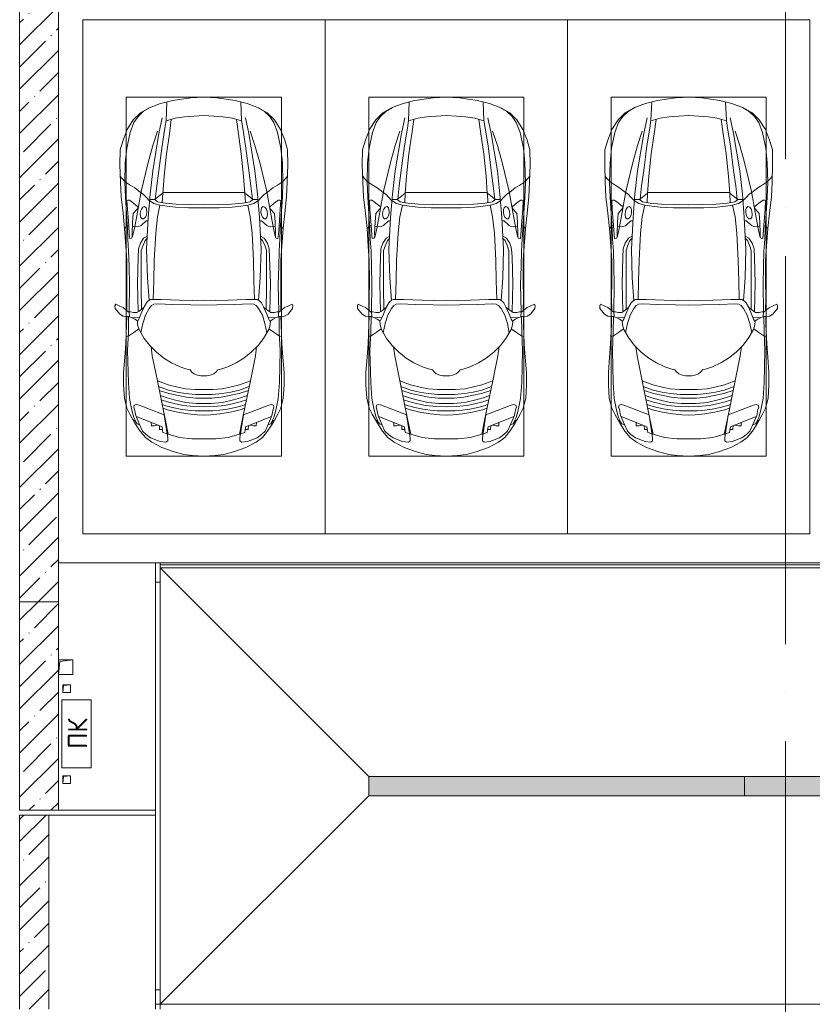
# Model space of a CAD drawing. Header units: millimetres. Extents: x -32229 to 169101, y -13689 to 125138.
# Tile 49 of 256: x -21365 to -13190, y 94200 to 104350. Entities that reach past the tile are written whole.
import ezdxf

# ---------------------------------------------------------------- set-up
doc = ezdxf.new("R2010")
doc.units = ezdxf.units.MM
doc.linetypes.add('ADSK_Линия сетки', pattern=[5000, 4000, -500, 0, -500])
for name, color, linetype, lineweight in [('A-____-NOTE-TEXT', 5, 'Continuous', 18), ('A-DETL-GENF-OTLN', 7, 'Continuous', 18), ('A-FLOR-____-OTLN', 7, 'Continuous', 18), ('A-GENM-____-OTLN', 7, 'Continuous', 18), ('A-WALL-____-MCUT', 7, 'Continuous', 40), ('A-WALL-____-PATT', 7, 'Continuous', 40), ('C-PRKG-____-OTLN', 7, 'Continuous', 18), ('M-EQPM-____-OTLN', 7, 'Continuous', 18), ('S-GRID-____-OTLN', 7, 'Continuous', 9)]:
    doc.layers.add(name, color=color, linetype=linetype, lineweight=lineweight)
doc.styles.add('GOST Common', font='GOST_Common.ttf', dxfattribs={"height": 200})
pattern_1 = [(45, (0, 0), (-228.0985, 228.0985), []), (45, (228.1, 0), (-228.0985, 228.0985), [403.225, -80.645, 6.706, -73.939])]

# ---------------------------------------------------------------- blocks, each defined once
blk = doc.blocks.new('АР_Машиноместо - 4900x2400_М__5300х2500_-V11--01 ЭМ')
at = {"layer": 'A-DETL-GENF-OTLN', "color": 253, "lineweight": 13, "true_color": 0xaaaaaa}
for p, q in [((1133, -806), (1044, -819)), ((1250, -800), (1133, -806)), ((1250, -800), (1367, -806)), ((1367, -806), (1456, -819)), ((816, -891), (712, -946)), ((943, -845), (816, -891)), ((1044, -819), (943, -845)), ((1456, -819), (1557, -845)), ((1557, -845), (1684, -891)), ((1684, -891), (1788, -946)), ((647, -993), (593, -1057)), ((712, -946), (647, -993)), ((701, -989), (655, -1024)), ((800, -953), (701, -989)), ((859, -944), (800, -953)), ((841, -1226), (878, -991)), ((878, -959), (859, -944)), ((1000, -994), (871, -1031)), ((878, -991), (878, -959)), ((1127, -980), (1000, -994)), ((1250, -978), (1127, -980)), ((1250, -978), (1373, -980)), ((1373, -980), (1500, -994)), ((1500, -994), (1629, -1031)), ((1622, -959), (1641, -944)), ((1622, -991), (1622, -959)), ((1659, -1226), (1622, -991)), ((1641, -944), (1700, -953)), ((1700, -953), (1799, -989)), ((1788, -946), (1853, -993)), ((1799, -989), (1845, -1024)), ((1853, -993), (1907, -1057)), ((593, -1057), (539, -1140)), ((618, -1057), (587, -1126)), ((655, -1024), (618, -1057)), ((883, -1027), (854, -1167)), ((1617, -1027), (1646, -1167)), ((1845, -1024), (1882, -1057)), ((1882, -1057), (1913, -1126)), ((1907, -1057), (1961, -1140)), ((539, -1140), (487, -1232)), ((540, -1160), (516, -1180)), ((561, -1133), (540, -1160)), ((587, -1126), (548, -1220)), ((589, -1122), (561, -1133)), ((854, -1167), (827, -1301)), ((1646, -1167), (1673, -1301)), ((1911, -1122), (1939, -1133)), ((1913, -1126), (1952, -1220)), ((1939, -1133), (1960, -1160)), ((1960, -1160), (1984, -1180)), ((1961, -1140), (2013, -1232)), ((456, -1296), (431, -1397)), ((487, -1232), (456, -1296)), ((535, -1281), (527, -1305)), ((527, -1305), (532, -1326)), ((548, -1220), (535, -1281)), ((581, -1327), (841, -1226)), ((827, -1301), (770, -1576)), ((876, -1279), (828, -1294)), ((925, -1302), (859, -1321)), ((979, -1255), (876, -1279)), ((1007, -1284), (925, -1302)), ((1084, -1236), (979, -1255)), ((1084, -1275), (1007, -1284)), ((1148, -1312), (1035, -1323)), ((1183, -1227), (1084, -1236)), ((1159, -1268), (1084, -1275)), ((1250, -1309), (1148, -1312)), ((1250, -1267), (1159, -1268)), ((1250, -1224), (1183, -1227)), ((1250, -1224), (1317, -1227)), ((1250, -1267), (1341, -1268)), ((1250, -1309), (1352, -1312)), ((1317, -1227), (1416, -1236)), ((1341, -1268), (1416, -1275)), ((1352, -1312), (1465, -1323)), ((1416, -1236), (1521, -1255)), ((1416, -1275), (1493, -1284)), ((1493, -1284), (1575, -1302)), ((1521, -1255), (1624, -1279)), ((1575, -1302), (1641, -1321)), ((1624, -1279), (1672, -1294)), ((1919, -1327), (1659, -1226)), ((1673, -1301), (1730, -1576)), ((1952, -1220), (1965, -1281)), ((1965, -1281), (1973, -1305)), ((1973, -1305), (1968, -1326)), ((2013, -1232), (2044, -1296)), ((2044, -1296), (2069, -1397)), ((431, -1397), (422, -1534)), ((532, -1326), (554, -1333)), ((554, -1333), (581, -1327)), ((871, -1401), (800, -1425)), ((874, -1361), (810, -1383)), ((859, -1321), (820, -1334)), ((945, -1381), (871, -1401)), ((958, -1341), (874, -1361)), ((1059, -1355), (945, -1381)), ((1035, -1323), (958, -1341)), ((1070, -1410), (986, -1426)), ((1174, -1344), (1059, -1355)), ((1168, -1400), (1070, -1410)), ((1250, -1400), (1168, -1400)), ((1250, -1345), (1174, -1344)), ((1250, -1345), (1326, -1344)), ((1250, -1400), (1332, -1400)), ((1326, -1344), (1441, -1355)), ((1332, -1400), (1430, -1410)), ((1430, -1410), (1514, -1426)), ((1441, -1355), (1555, -1381)), ((1465, -1323), (1542, -1341)), ((1542, -1341), (1626, -1361)), ((1555, -1381), (1629, -1401)), ((1626, -1361), (1690, -1383)), ((1629, -1401), (1700, -1425)), ((1641, -1321), (1680, -1334)), ((1946, -1333), (1919, -1327)), ((1968, -1326), (1946, -1333)), ((2069, -1397), (2078, -1534)), ((884, -1481), (782, -1518)), ((887, -1447), (790, -1477)), ((995, -1509), (882, -1536)), ((973, -1460), (884, -1481)), ((986, -1426), (887, -1447)), ((1062, -1446), (973, -1460)), ((1060, -1496), (995, -1509)), ((1159, -1489), (1060, -1496)), ((1164, -1435), (1062, -1446)), ((1250, -1488), (1159, -1489)), ((1250, -1435), (1164, -1435)), ((1250, -1435), (1336, -1435)), ((1250, -1488), (1341, -1489)), ((1336, -1435), (1438, -1446)), ((1341, -1489), (1440, -1496)), ((1438, -1446), (1527, -1460)), ((1440, -1496), (1505, -1509)), ((1505, -1509), (1618, -1536)), ((1514, -1426), (1613, -1447)), ((1527, -1460), (1616, -1481)), ((1613, -1447), (1710, -1477)), ((1616, -1481), (1718, -1518)), ((422, -1534), (422, -1663)), ((770, -1576), (718, -1834)), ((882, -1536), (770, -1576)), ((1618, -1536), (1730, -1576)), ((1730, -1576), (1782, -1834)), ((2078, -1534), (2078, -1663)), ((422, -1663), (435, -1821)), ((1004, -1721), (917, -1761)), ((1065, -1700), (1004, -1721)), ((1107, -1690), (1065, -1700)), ((1124, -1671), (1107, -1690)), ((1147, -1651), (1124, -1671)), ((1185, -1636), (1147, -1651)), ((1218, -1629), (1185, -1636)), ((1218, -1629), (1250, -1627)), ((1282, -1629), (1250, -1627)), ((1282, -1629), (1315, -1636)), ((1315, -1636), (1353, -1651)), ((1353, -1651), (1376, -1671)), ((1376, -1671), (1393, -1690)), ((1393, -1690), (1435, -1700)), ((1435, -1700), (1496, -1721)), ((1496, -1721), (1583, -1761)), ((2078, -1663), (2065, -1821)), ((435, -1821), (445, -1957)), ((838, -1812), (761, -1872)), ((917, -1761), (838, -1812)), ((1583, -1761), (1662, -1812)), ((1662, -1812), (1739, -1872)), ((2065, -1821), (2055, -1957)), ((761, -1872), (691, -1942)), ((718, -1834), (706, -1927)), ((1739, -1872), (1809, -1942)), ((1782, -1834), (1794, -1927)), ((445, -1957), (453, -2159)), ((635, -2015), (581, -2106)), ((691, -1942), (635, -2015)), ((1809, -1942), (1865, -2015)), ((1865, -2015), (1919, -2106)), ((2055, -1957), (2047, -2159)), ((475, -2041), (448, -2034)), ((526, -2075), (475, -2041)), ((579, -2113), (526, -2075)), ((581, -2106), (567, -2154)), ((620, -2169), (600, -2073)), ((1880, -2169), (1900, -2073)), ((1919, -2106), (1933, -2154)), ((1921, -2113), (1974, -2075)), ((1974, -2075), (2025, -2041)), ((2025, -2041), (2052, -2034)), ((453, -2159), (455, -2239)), ((505, -2230), (468, -2239)), ((537, -2212), (505, -2230)), ((587, -2231), (510, -2227)), ((564, -2195), (537, -2212)), ((567, -2154), (564, -2195)), ((580, -2214), (565, -2186)), ((601, -2263), (580, -2214)), ((647, -2254), (620, -2169)), ((1853, -2254), (1880, -2169)), ((1899, -2263), (1920, -2214)), ((1913, -2231), (1990, -2227)), ((1920, -2214), (1935, -2186)), ((1933, -2154), (1936, -2195)), ((1936, -2195), (1963, -2212)), ((1963, -2212), (1995, -2230)), ((1995, -2230), (2032, -2239)), ((2047, -2159), (2045, -2239)), ((333, -2351), (335, -2322)), ((335, -2322), (382, -2266)), ((382, -2266), (417, -2243)), ((417, -2334), (384, -2348)), ((417, -2243), (445, -2239)), ((450, -2306), (417, -2334)), ((445, -2239), (482, -2239)), ((470, -2290), (450, -2306)), ((455, -2424), (456, -2301)), ((494, -2289), (470, -2290)), ((482, -2236), (479, -2289)), ((523, -2281), (494, -2289)), ((559, -2283), (523, -2281)), ((581, -2296), (559, -2283)), ((631, -2333), (581, -2296)), ((634, -2341), (601, -2263)), ((604, -2534), (606, -2315)), ((685, -2322), (647, -2254)), ((710, -2355), (685, -2322)), ((1790, -2355), (1815, -2322)), ((1815, -2322), (1853, -2254)), ((1866, -2341), (1899, -2263)), ((1869, -2333), (1919, -2296)), ((1896, -2534), (1894, -2315)), ((1919, -2296), (1941, -2283)), ((1941, -2283), (1977, -2281)), ((1977, -2281), (2006, -2289)), ((2006, -2289), (2030, -2290)), ((2018, -2236), (2021, -2289)), ((2055, -2239), (2018, -2239)), ((2030, -2290), (2050, -2306)), ((2045, -2424), (2044, -2301)), ((2050, -2306), (2083, -2334)), ((2083, -2243), (2055, -2239)), ((2118, -2266), (2083, -2243)), ((2083, -2334), (2116, -2348)), ((2165, -2322), (2118, -2266)), ((2167, -2351), (2165, -2322)), ((341, -2366), (333, -2351)), ((384, -2348), (341, -2366)), ((457, -2614), (455, -2424)), ((657, -2380), (634, -2341)), ((673, -2400), (657, -2380)), ((685, -2406), (668, -2638)), ((701, -2415), (673, -2400)), ((814, -2417), (701, -2415)), ((734, -2369), (710, -2355)), ((773, -2372), (734, -2369)), ((929, -2364), (773, -2372)), ((999, -2409), (814, -2417)), ((1115, -2359), (929, -2364)), ((1133, -2405), (999, -2409)), ((1250, -2358), (1115, -2359)), ((1250, -2407), (1133, -2405)), ((1250, -2358), (1385, -2359)), ((1250, -2407), (1367, -2405)), ((1367, -2405), (1501, -2409)), ((1385, -2359), (1571, -2364)), ((1501, -2409), (1686, -2417)), ((1571, -2364), (1727, -2372)), ((1686, -2417), (1799, -2415)), ((1727, -2372), (1766, -2369)), ((1766, -2369), (1790, -2355)), ((1799, -2415), (1827, -2400)), ((1815, -2406), (1832, -2638)), ((1827, -2400), (1843, -2380)), ((1843, -2380), (1866, -2341)), ((2043, -2614), (2045, -2424)), ((2116, -2348), (2159, -2366)), ((2159, -2366), (2167, -2351)), ((604, -2851), (604, -2534)), ((1896, -2851), (1896, -2534)), ((456, -2818), (457, -2614)), ((668, -2638), (659, -2936)), ((1832, -2638), (1841, -2936)), ((2044, -2818), (2043, -2614)), ((446, -2965), (456, -2818)), ((2054, -2965), (2044, -2818)), ((604, -2919), (604, -2851)), ((619, -2967), (604, -2919)), ((659, -2936), (676, -3260)), ((1841, -2936), (1824, -3260)), ((1881, -2967), (1896, -2919)), ((1896, -2919), (1896, -2851)), ((433, -3149), (446, -2965)), ((644, -3025), (619, -2967)), ((665, -3046), (644, -3025)), ((1835, -3046), (1856, -3025)), ((1856, -3025), (1881, -2967)), ((2067, -3149), (2054, -2965)), ((481, -3085), (475, -3180)), ((486, -3046), (481, -3085)), ((504, -3047), (486, -3046)), ((512, -3061), (504, -3047)), ((511, -3095), (512, -3061)), ((515, -3214), (511, -3095)), ((1985, -3214), (1989, -3095)), ((1988, -3061), (1996, -3047)), ((1989, -3095), (1988, -3061)), ((1996, -3047), (2014, -3046)), ((2014, -3046), (2019, -3085)), ((2019, -3085), (2025, -3180)), ((416, -3306), (433, -3149)), ((457, -3174), (433, -3148)), ((475, -3174), (457, -3174)), ((475, -3180), (462, -3347)), ((558, -3165), (514, -3168)), ((522, -3303), (515, -3214)), ((579, -3168), (558, -3165)), ((602, -3179), (579, -3168)), ((612, -3246), (600, -3262)), ((654, -3228), (602, -3179)), ((627, -3246), (612, -3246)), ((643, -3260), (627, -3246)), ((675, -3228), (654, -3228)), ((1825, -3228), (1846, -3228)), ((1846, -3228), (1898, -3179)), ((1857, -3260), (1873, -3246)), ((1873, -3246), (1888, -3246)), ((1888, -3246), (1900, -3262)), ((1898, -3179), (1921, -3168)), ((1921, -3168), (1942, -3165)), ((1942, -3165), (1986, -3168)), ((1978, -3303), (1985, -3214)), ((2025, -3174), (2043, -3174)), ((2025, -3180), (2038, -3347)), ((2043, -3174), (2067, -3148)), ((2084, -3306), (2067, -3148)), ((397, -3474), (416, -3306)), ((462, -3347), (457, -3435)), ((565, -3350), (522, -3303)), ((600, -3262), (594, -3293)), ((594, -3293), (597, -3327)), ((597, -3327), (605, -3347)), ((605, -3347), (620, -3369)), ((657, -3286), (643, -3260)), ((654, -3361), (659, -3344)), ((661, -3321), (657, -3286)), ((659, -3344), (661, -3321)), ((676, -3260), (696, -3503)), ((1824, -3260), (1804, -3503)), ((1839, -3321), (1843, -3286)), ((1841, -3344), (1839, -3321)), ((1846, -3361), (1841, -3344)), ((1843, -3286), (1857, -3260)), ((1895, -3347), (1880, -3369)), ((1903, -3327), (1895, -3347)), ((1900, -3262), (1906, -3293)), ((1906, -3293), (1903, -3327)), ((1935, -3350), (1978, -3303)), ((2038, -3347), (2043, -3435)), ((2103, -3474), (2084, -3306)), ((457, -3435), (466, -3441)), ((466, -3441), (482, -3439)), ((482, -3439), (508, -3423)), ((508, -3423), (567, -3375)), ((570, -3361), (565, -3350)), ((567, -3375), (570, -3361)), ((620, -3369), (639, -3373)), ((639, -3373), (654, -3361)), ((690, -3434), (655, -3470)), ((744, -3447), (691, -3447)), ((773, -3424), (744, -3447)), ((744, -3447), (773, -3472)), ((811, -3415), (773, -3424)), ((853, -3407), (811, -3415)), ((826, -3512), (821, -3413)), ((965, -3398), (853, -3407)), ((1103, -3394), (965, -3398)), ((1250, -3391), (1103, -3394)), ((1250, -3391), (1397, -3394)), ((1397, -3394), (1535, -3398)), ((1535, -3398), (1647, -3407)), ((1647, -3407), (1689, -3415)), ((1674, -3512), (1679, -3413)), ((1689, -3415), (1727, -3424)), ((1727, -3424), (1756, -3447)), ((1756, -3447), (1727, -3472)), ((1756, -3447), (1809, -3447)), ((1810, -3434), (1845, -3470)), ((1861, -3373), (1846, -3361)), ((1880, -3369), (1861, -3373)), ((1930, -3361), (1935, -3350)), ((1933, -3375), (1930, -3361)), ((1992, -3423), (1933, -3375)), ((2018, -3439), (1992, -3423)), ((2034, -3441), (2018, -3439)), ((2043, -3435), (2034, -3441)), ((390, -3630), (397, -3474)), ((598, -3519), (538, -3567)), ((625, -3501), (598, -3519)), ((655, -3470), (625, -3501)), ((773, -3472), (826, -3512)), ((840, -3688), (827, -3510)), ((1250, -3520), (827, -3517)), ((1250, -3520), (1673, -3517)), ((1660, -3688), (1673, -3510)), ((1727, -3472), (1674, -3512)), ((1845, -3470), (1875, -3501)), ((1875, -3501), (1902, -3519)), ((1902, -3519), (1962, -3567)), ((2110, -3630), (2103, -3474)), ((384, -3803), (390, -3630)), ((439, -3630), (404, -3666)), ((491, -3594), (439, -3630)), ((538, -3567), (491, -3594)), ((1962, -3567), (2009, -3594)), ((2009, -3594), (2061, -3630)), ((2061, -3630), (2096, -3666)), ((2116, -3803), (2110, -3630)), ((404, -3666), (388, -3688)), ((864, -3917), (840, -3688)), ((1636, -3917), (1660, -3688)), ((2096, -3666), (2112, -3688)), ((387, -3958), (384, -3803)), ((2113, -3958), (2116, -3803)), ((416, -4059), (387, -3958)), ((894, -4122), (864, -3917)), ((1606, -4122), (1636, -3917)), ((2084, -4059), (2113, -3958)), ((459, -4167), (416, -4059)), ((2041, -4167), (2084, -4059)), ((914, -4272), (894, -4122)), ((1586, -4272), (1606, -4122)), ((522, -4268), (459, -4167)), ((955, -4284), (861, -4259)), ((861, -4260), (869, -4451)), ((1545, -4284), (1639, -4259)), ((1639, -4260), (1631, -4451)), ((1978, -4268), (2041, -4167)), ((596, -4341), (522, -4268)), ((686, -4392), (596, -4341)), ((1050, -4297), (955, -4284)), ((1146, -4307), (1050, -4297)), ((1250, -4312), (1146, -4307)), ((1250, -4312), (1354, -4307)), ((1354, -4307), (1450, -4297)), ((1450, -4297), (1545, -4284)), ((1814, -4392), (1904, -4341)), ((1904, -4341), (1978, -4268)), ((804, -4437), (686, -4392)), ((927, -4467), (804, -4437)), ((1573, -4467), (1696, -4437)), ((1696, -4437), (1814, -4392)), ((1115, -4493), (927, -4467)), ((1250, -4500), (1115, -4493)), ((1250, -4500), (1385, -4493)), ((1385, -4493), (1573, -4467))]:
    blk.add_line(p, q, dxfattribs=at)
at = {"layer": 'A-DETL-GENF-OTLN', "color": 254, "lineweight": 13, "true_color": 0xd4d4d4}
for p, q in [((819, -1103), (554, -1208)), ((709, -1113), (708, -1147)), ((738, -1114), (709, -1113)), ((773, -1121), (738, -1114)), ((793, -1076), (791, -1115)), ((823, -1074), (793, -1076)), ((824, -1064), (819, -1103)), ((828, -1045), (824, -1064)), ((871, -1032), (828, -1045)), ((1629, -1032), (1672, -1045)), ((1672, -1045), (1676, -1064)), ((1676, -1064), (1681, -1103)), ((1677, -1074), (1707, -1076)), ((1681, -1103), (1946, -1208)), ((1707, -1076), (1709, -1115)), ((1727, -1121), (1762, -1114)), ((1762, -1114), (1791, -1113)), ((1791, -1113), (1792, -1147)), ((528, -1199), (507, -1274)), ((562, -1132), (528, -1199)), ((1938, -1132), (1972, -1199)), ((1972, -1199), (1993, -1274)), ((507, -1274), (483, -1396)), ((1993, -1274), (2017, -1396)), ((483, -1396), (471, -1561)), ((2017, -1396), (2029, -1561)), ((471, -1561), (463, -1890)), ((2029, -1561), (2037, -1890)), ((463, -1890), (472, -2078)), ((2037, -1890), (2028, -2078)), ((472, -2078), (474, -2239)), ((2028, -2078), (2026, -2239)), ((483, -2571), (478, -2290)), ((571, -2291), (564, -2581)), ((1929, -2291), (1936, -2581)), ((2017, -2571), (2022, -2290)), ((728, -2416), (734, -2607)), ((1772, -2416), (1766, -2607)), ((478, -2755), (483, -2571)), ((564, -2581), (572, -2853)), ((734, -2607), (738, -2818)), ((1766, -2607), (1762, -2818)), ((1936, -2581), (1928, -2853)), ((2022, -2755), (2017, -2571)), ((474, -2914), (478, -2755)), ((738, -2818), (753, -3099)), ((1762, -2818), (1747, -3099)), ((2026, -2914), (2022, -2755)), ((466, -3036), (474, -2914)), ((572, -2853), (576, -2937)), ((576, -2937), (595, -2998)), ((1924, -2937), (1905, -2998)), ((1928, -2853), (1924, -2937)), ((2034, -3036), (2026, -2914)), ((462, -3137), (466, -3036)), ((595, -2998), (629, -3048)), ((1905, -2998), (1871, -3048)), ((2038, -3137), (2034, -3036)), ((440, -3469), (462, -3137)), ((512, -3053), (533, -3146)), ((533, -3146), (564, -3316)), ((629, -3048), (667, -3070)), ((753, -3099), (772, -3268)), ((1747, -3099), (1728, -3268)), ((1871, -3048), (1833, -3070)), ((1967, -3146), (1936, -3316)), ((1988, -3053), (1967, -3146)), ((2060, -3469), (2038, -3137)), ((564, -3316), (602, -3530)), ((772, -3268), (797, -3388)), ((1728, -3268), (1703, -3388)), ((1936, -3316), (1898, -3530)), ((735, -3406), (688, -3436)), ((797, -3388), (735, -3406)), ((749, -3451), (765, -3589)), ((870, -3377), (797, -3388)), ((957, -3369), (870, -3377)), ((1093, -3361), (957, -3369)), ((1250, -3361), (1093, -3361)), ((1250, -3361), (1407, -3361)), ((1407, -3361), (1543, -3369)), ((1543, -3369), (1630, -3377)), ((1630, -3377), (1703, -3388)), ((1703, -3388), (1765, -3406)), ((1751, -3451), (1735, -3589)), ((1765, -3406), (1812, -3436)), ((434, -3624), (440, -3469)), ((602, -3530), (674, -3827)), ((696, -3503), (723, -3742)), ((1804, -3503), (1777, -3742)), ((1898, -3530), (1826, -3827)), ((2066, -3624), (2060, -3469)), ((439, -3823), (434, -3624)), ((765, -3589), (786, -3747)), ((1735, -3589), (1714, -3747)), ((2061, -3823), (2066, -3624)), ((723, -3742), (787, -4128)), ((786, -3747), (819, -4001)), ((1714, -3747), (1681, -4001)), ((1777, -3742), (1713, -4128)), ((455, -3977), (439, -3823)), ((674, -3827), (723, -4002)), ((1826, -3827), (1777, -4002)), ((2045, -3977), (2061, -3823)), ((489, -4138), (455, -3977)), ((723, -4002), (772, -4150)), ((819, -4001), (849, -4183)), ((1681, -4001), (1651, -4183)), ((1777, -4002), (1728, -4150)), ((2011, -4138), (2045, -3977)), ((528, -4240), (489, -4138)), ((787, -4128), (821, -4290)), ((1713, -4128), (1679, -4290)), ((1972, -4240), (2011, -4138)), ((571, -4303), (528, -4240)), ((849, -4183), (861, -4260)), ((1651, -4183), (1639, -4260)), ((1929, -4303), (1972, -4240)), ((625, -4355), (571, -4303)), ((696, -4396), (625, -4355)), ((1804, -4396), (1875, -4355)), ((1875, -4355), (1929, -4303))]:
    blk.add_line(p, q, dxfattribs=at)
at = {"layer": 'C-PRKG-____-OTLN', "color": 253, "lineweight": 13, "true_color": 0xaaaaaa}
for p, q in [((2500, 0), (0, 0)), ((0, 0), (0, -5300)), ((2500, 0), (2500, -5300)), ((450, -800), (450, -4500)), ((450, -800), (2050, -800)), ((2050, -800), (2050, -4500)), ((450, -4500), (2050, -4500)), ((2500, -5300), (0, -5300))]:
    blk.add_line(p, q, dxfattribs=at)
blk = doc.blocks.new('АР_Машиноместо - 4900x2400_М__5300х2500_-3113489--01 ЭМ')
at = {"layer": 'A-DETL-GENF-OTLN', "color": 253, "lineweight": 13, "true_color": 0xaaaaaa}
for p, q in [((927, 4467), (804, 4437)), ((1115, 4493), (927, 4467)), ((1250, 4500), (1115, 4493)), ((1250, 4500), (1385, 4493)), ((1385, 4493), (1573, 4467)), ((1573, 4467), (1696, 4437)), ((686, 4392), (596, 4341)), ((804, 4437), (686, 4392)), ((861, 4260), (869, 4451)), ((1639, 4260), (1631, 4451)), ((1696, 4437), (1814, 4392)), ((1814, 4392), (1904, 4341)), ((522, 4268), (459, 4167)), ((596, 4341), (522, 4268)), ((955, 4284), (861, 4259)), ((914, 4272), (894, 4122)), ((1050, 4297), (955, 4284)), ((1146, 4307), (1050, 4297)), ((1250, 4312), (1146, 4307)), ((1250, 4312), (1354, 4307)), ((1354, 4307), (1450, 4297)), ((1450, 4297), (1545, 4284)), ((1545, 4284), (1639, 4259)), ((1586, 4272), (1606, 4122)), ((1904, 4341), (1978, 4268)), ((1978, 4268), (2041, 4167)), ((459, 4167), (416, 4059)), ((2041, 4167), (2084, 4059)), ((894, 4122), (864, 3917)), ((1606, 4122), (1636, 3917)), ((416, 4059), (387, 3958)), ((2084, 4059), (2113, 3958)), ((387, 3958), (384, 3803)), ((864, 3917), (840, 3688)), ((1636, 3917), (1660, 3688)), ((2113, 3958), (2116, 3803)), ((384, 3803), (390, 3630)), ((2116, 3803), (2110, 3630)), ((404, 3666), (388, 3688)), ((439, 3630), (404, 3666)), ((840, 3688), (827, 3510)), ((1660, 3688), (1673, 3510)), ((2061, 3630), (2096, 3666)), ((2096, 3666), (2112, 3688)), ((390, 3630), (397, 3474)), ((491, 3594), (439, 3630)), ((538, 3567), (491, 3594)), ((598, 3519), (538, 3567)), ((1902, 3519), (1962, 3567)), ((1962, 3567), (2009, 3594)), ((2009, 3594), (2061, 3630)), ((2110, 3630), (2103, 3474)), ((397, 3474), (416, 3306)), ((625, 3501), (598, 3519)), ((655, 3470), (625, 3501)), ((690, 3434), (655, 3470)), ((676, 3260), (696, 3503)), ((744, 3447), (773, 3472)), ((773, 3472), (826, 3512)), ((826, 3512), (821, 3413)), ((1250, 3520), (827, 3517)), ((1250, 3520), (1673, 3517)), ((1674, 3512), (1679, 3413)), ((1727, 3472), (1674, 3512)), ((1756, 3447), (1727, 3472)), ((1824, 3260), (1804, 3503)), ((1810, 3434), (1845, 3470)), ((1845, 3470), (1875, 3501)), ((1875, 3501), (1902, 3519)), ((2103, 3474), (2084, 3306)), ((457, 3435), (466, 3441)), ((462, 3347), (457, 3435)), ((466, 3441), (482, 3439)), ((482, 3439), (508, 3423)), ((508, 3423), (567, 3375)), ((565, 3350), (522, 3303)), ((570, 3361), (565, 3350)), ((567, 3375), (570, 3361)), ((605, 3347), (620, 3369)), ((620, 3369), (639, 3373)), ((639, 3373), (654, 3361)), ((654, 3361), (659, 3344)), ((744, 3447), (691, 3447)), ((773, 3424), (744, 3447)), ((811, 3415), (773, 3424)), ((853, 3407), (811, 3415)), ((965, 3398), (853, 3407)), ((1103, 3394), (965, 3398)), ((1250, 3391), (1103, 3394)), ((1250, 3391), (1397, 3394)), ((1397, 3394), (1535, 3398)), ((1535, 3398), (1647, 3407)), ((1647, 3407), (1689, 3415)), ((1689, 3415), (1727, 3424)), ((1727, 3424), (1756, 3447)), ((1756, 3447), (1809, 3447)), ((1846, 3361), (1841, 3344)), ((1861, 3373), (1846, 3361)), ((1880, 3369), (1861, 3373)), ((1895, 3347), (1880, 3369)), ((1933, 3375), (1930, 3361)), ((1930, 3361), (1935, 3350)), ((1992, 3423), (1933, 3375)), ((1935, 3350), (1978, 3303)), ((2018, 3439), (1992, 3423)), ((2034, 3441), (2018, 3439)), ((2043, 3435), (2034, 3441)), ((2038, 3347), (2043, 3435)), ((416, 3306), (433, 3149)), ((475, 3180), (462, 3347)), ((522, 3303), (515, 3214)), ((594, 3293), (597, 3327)), ((600, 3262), (594, 3293)), ((597, 3327), (605, 3347)), ((612, 3246), (600, 3262)), ((643, 3260), (627, 3246)), ((657, 3286), (643, 3260)), ((661, 3321), (657, 3286)), ((659, 3344), (661, 3321)), ((659, 2936), (676, 3260)), ((1841, 2936), (1824, 3260)), ((1841, 3344), (1839, 3321)), ((1839, 3321), (1843, 3286)), ((1843, 3286), (1857, 3260)), ((1857, 3260), (1873, 3246)), ((1888, 3246), (1900, 3262)), ((1903, 3327), (1895, 3347)), ((1900, 3262), (1906, 3293)), ((1906, 3293), (1903, 3327)), ((1978, 3303), (1985, 3214)), ((2025, 3180), (2038, 3347)), ((2084, 3306), (2067, 3148)), ((457, 3174), (433, 3148)), ((433, 3149), (446, 2965)), ((475, 3174), (457, 3174)), ((481, 3085), (475, 3180)), ((515, 3214), (511, 3095)), ((558, 3165), (514, 3168)), ((579, 3168), (558, 3165)), ((602, 3179), (579, 3168)), ((654, 3228), (602, 3179)), ((627, 3246), (612, 3246)), ((675, 3228), (654, 3228)), ((1825, 3228), (1846, 3228)), ((1846, 3228), (1898, 3179)), ((1873, 3246), (1888, 3246)), ((1898, 3179), (1921, 3168)), ((1921, 3168), (1942, 3165)), ((1942, 3165), (1986, 3168)), ((1985, 3214), (1989, 3095)), ((2019, 3085), (2025, 3180)), ((2025, 3174), (2043, 3174)), ((2043, 3174), (2067, 3148)), ((2067, 3149), (2054, 2965)), ((486, 3046), (481, 3085)), ((504, 3047), (486, 3046)), ((512, 3061), (504, 3047)), ((511, 3095), (512, 3061)), ((665, 3046), (644, 3025)), ((1835, 3046), (1856, 3025)), ((1989, 3095), (1988, 3061)), ((1988, 3061), (1996, 3047)), ((1996, 3047), (2014, 3046)), ((2014, 3046), (2019, 3085)), ((446, 2965), (456, 2818)), ((619, 2967), (604, 2919)), ((644, 3025), (619, 2967)), ((1856, 3025), (1881, 2967)), ((1881, 2967), (1896, 2919)), ((2054, 2965), (2044, 2818)), ((604, 2919), (604, 2851)), ((604, 2851), (604, 2534)), ((668, 2638), (659, 2936)), ((1832, 2638), (1841, 2936)), ((1896, 2919), (1896, 2851)), ((1896, 2851), (1896, 2534)), ((456, 2818), (457, 2614)), ((2044, 2818), (2043, 2614)), ((457, 2614), (455, 2424)), ((685, 2406), (668, 2638)), ((1815, 2406), (1832, 2638)), ((2043, 2614), (2045, 2424)), ((604, 2534), (606, 2315)), ((1896, 2534), (1894, 2315)), ((341, 2366), (333, 2351)), ((333, 2351), (335, 2322)), ((384, 2348), (341, 2366)), ((417, 2334), (384, 2348)), ((455, 2424), (456, 2301)), ((634, 2341), (601, 2263)), ((657, 2380), (634, 2341)), ((673, 2400), (657, 2380)), ((701, 2415), (673, 2400)), ((710, 2355), (685, 2322)), ((814, 2417), (701, 2415)), ((734, 2369), (710, 2355)), ((773, 2372), (734, 2369)), ((929, 2364), (773, 2372)), ((999, 2409), (814, 2417)), ((1115, 2359), (929, 2364)), ((1133, 2405), (999, 2409)), ((1250, 2358), (1115, 2359)), ((1250, 2407), (1133, 2405)), ((1250, 2407), (1367, 2405)), ((1250, 2358), (1385, 2359)), ((1367, 2405), (1501, 2409)), ((1385, 2359), (1571, 2364)), ((1501, 2409), (1686, 2417)), ((1571, 2364), (1727, 2372)), ((1686, 2417), (1799, 2415)), ((1727, 2372), (1766, 2369)), ((1766, 2369), (1790, 2355)), ((1790, 2355), (1815, 2322)), ((1799, 2415), (1827, 2400)), ((1827, 2400), (1843, 2380)), ((1843, 2380), (1866, 2341)), ((1866, 2341), (1899, 2263)), ((2045, 2424), (2044, 2301)), ((2083, 2334), (2116, 2348)), ((2116, 2348), (2159, 2366)), ((2159, 2366), (2167, 2351)), ((2167, 2351), (2165, 2322)), ((335, 2322), (382, 2266)), ((382, 2266), (417, 2243)), ((450, 2306), (417, 2334)), ((417, 2243), (445, 2239)), ((445, 2239), (482, 2239)), ((470, 2290), (450, 2306)), ((453, 2159), (455, 2239)), ((505, 2230), (468, 2239)), ((494, 2289), (470, 2290)), ((482, 2236), (479, 2289)), ((523, 2281), (494, 2289)), ((559, 2283), (523, 2281)), ((581, 2296), (559, 2283)), ((601, 2263), (580, 2214)), ((631, 2333), (581, 2296)), ((647, 2254), (620, 2169)), ((685, 2322), (647, 2254)), ((1815, 2322), (1853, 2254)), ((1853, 2254), (1880, 2169)), ((1869, 2333), (1919, 2296)), ((1899, 2263), (1920, 2214)), ((1919, 2296), (1941, 2283)), ((1941, 2283), (1977, 2281)), ((1977, 2281), (2006, 2289)), ((1995, 2230), (2032, 2239)), ((2006, 2289), (2030, 2290)), ((2018, 2236), (2021, 2289)), ((2055, 2239), (2018, 2239)), ((2030, 2290), (2050, 2306)), ((2047, 2159), (2045, 2239)), ((2050, 2306), (2083, 2334)), ((2083, 2243), (2055, 2239)), ((2118, 2266), (2083, 2243)), ((2165, 2322), (2118, 2266)), ((445, 1957), (453, 2159)), ((537, 2212), (505, 2230)), ((587, 2231), (510, 2227)), ((564, 2195), (537, 2212)), ((567, 2154), (564, 2195)), ((580, 2214), (565, 2186)), ((581, 2106), (567, 2154)), ((620, 2169), (600, 2073)), ((1880, 2169), (1900, 2073)), ((1913, 2231), (1990, 2227)), ((1919, 2106), (1933, 2154)), ((1920, 2214), (1935, 2186)), ((1933, 2154), (1936, 2195)), ((1936, 2195), (1963, 2212)), ((1963, 2212), (1995, 2230)), ((2055, 1957), (2047, 2159)), ((475, 2041), (448, 2034)), ((526, 2075), (475, 2041)), ((579, 2113), (526, 2075)), ((635, 2015), (581, 2106)), ((1865, 2015), (1919, 2106)), ((1921, 2113), (1974, 2075)), ((1974, 2075), (2025, 2041)), ((2025, 2041), (2052, 2034)), ((435, 1821), (445, 1957)), ((691, 1942), (635, 2015)), ((761, 1872), (691, 1942)), ((1739, 1872), (1809, 1942)), ((1809, 1942), (1865, 2015)), ((2065, 1821), (2055, 1957)), ((718, 1834), (706, 1927)), ((770, 1576), (718, 1834)), ((838, 1812), (761, 1872)), ((1662, 1812), (1739, 1872)), ((1730, 1576), (1782, 1834)), ((1782, 1834), (1794, 1927)), ((422, 1663), (435, 1821)), ((917, 1761), (838, 1812)), ((1004, 1721), (917, 1761)), ((1496, 1721), (1583, 1761)), ((1583, 1761), (1662, 1812)), ((2078, 1663), (2065, 1821)), ((422, 1534), (422, 1663)), ((1065, 1700), (1004, 1721)), ((1107, 1690), (1065, 1700)), ((1124, 1671), (1107, 1690)), ((1147, 1651), (1124, 1671)), ((1185, 1636), (1147, 1651)), ((1218, 1629), (1185, 1636)), ((1218, 1629), (1250, 1627)), ((1282, 1629), (1250, 1627)), ((1282, 1629), (1315, 1636)), ((1315, 1636), (1353, 1651)), ((1353, 1651), (1376, 1671)), ((1376, 1671), (1393, 1690)), ((1393, 1690), (1435, 1700)), ((1435, 1700), (1496, 1721)), ((2078, 1534), (2078, 1663)), ((431, 1397), (422, 1534)), ((827, 1301), (770, 1576)), ((882, 1536), (770, 1576)), ((995, 1509), (882, 1536)), ((1505, 1509), (1618, 1536)), ((1618, 1536), (1730, 1576)), ((1673, 1301), (1730, 1576)), ((2069, 1397), (2078, 1534)), ((884, 1481), (782, 1518)), ((887, 1447), (790, 1477)), ((871, 1401), (800, 1425)), ((973, 1460), (884, 1481)), ((986, 1426), (887, 1447)), ((1062, 1446), (973, 1460)), ((1070, 1410), (986, 1426)), ((1060, 1496), (995, 1509)), ((1159, 1489), (1060, 1496)), ((1164, 1435), (1062, 1446)), ((1250, 1488), (1159, 1489)), ((1250, 1435), (1164, 1435)), ((1250, 1488), (1341, 1489)), ((1250, 1435), (1336, 1435)), ((1336, 1435), (1438, 1446)), ((1341, 1489), (1440, 1496)), ((1430, 1410), (1514, 1426)), ((1438, 1446), (1527, 1460)), ((1440, 1496), (1505, 1509)), ((1514, 1426), (1613, 1447)), ((1527, 1460), (1616, 1481)), ((1613, 1447), (1710, 1477)), ((1616, 1481), (1718, 1518)), ((1629, 1401), (1700, 1425)), ((456, 1296), (431, 1397)), ((527, 1305), (532, 1326)), ((532, 1326), (554, 1333)), ((554, 1333), (581, 1327)), ((581, 1327), (841, 1226)), ((874, 1361), (810, 1383)), ((859, 1321), (820, 1334)), ((925, 1302), (859, 1321)), ((945, 1381), (871, 1401)), ((958, 1341), (874, 1361)), ((1059, 1355), (945, 1381)), ((1035, 1323), (958, 1341)), ((1148, 1312), (1035, 1323)), ((1174, 1344), (1059, 1355)), ((1168, 1400), (1070, 1410)), ((1250, 1400), (1168, 1400)), ((1250, 1345), (1174, 1344)), ((1250, 1400), (1332, 1400)), ((1250, 1345), (1326, 1344)), ((1326, 1344), (1441, 1355)), ((1332, 1400), (1430, 1410)), ((1352, 1312), (1465, 1323)), ((1441, 1355), (1555, 1381)), ((1465, 1323), (1542, 1341)), ((1542, 1341), (1626, 1361)), ((1555, 1381), (1629, 1401)), ((1575, 1302), (1641, 1321)), ((1626, 1361), (1690, 1383)), ((1641, 1321), (1680, 1334)), ((1919, 1327), (1659, 1226)), ((1946, 1333), (1919, 1327)), ((1968, 1326), (1946, 1333)), ((1973, 1305), (1968, 1326)), ((2044, 1296), (2069, 1397)), ((487, 1232), (456, 1296)), ((539, 1140), (487, 1232)), ((535, 1281), (527, 1305)), ((548, 1220), (535, 1281)), ((587, 1126), (548, 1220)), ((854, 1167), (827, 1301)), ((876, 1279), (828, 1294)), ((841, 1226), (878, 991)), ((979, 1255), (876, 1279)), ((1007, 1284), (925, 1302)), ((1084, 1236), (979, 1255)), ((1084, 1275), (1007, 1284)), ((1159, 1268), (1084, 1275)), ((1183, 1227), (1084, 1236)), ((1250, 1309), (1148, 1312)), ((1250, 1267), (1159, 1268)), ((1250, 1224), (1183, 1227)), ((1250, 1309), (1352, 1312)), ((1250, 1267), (1341, 1268)), ((1250, 1224), (1317, 1227)), ((1317, 1227), (1416, 1236)), ((1341, 1268), (1416, 1275)), ((1416, 1275), (1493, 1284)), ((1416, 1236), (1521, 1255)), ((1493, 1284), (1575, 1302)), ((1521, 1255), (1624, 1279)), ((1659, 1226), (1622, 991)), ((1624, 1279), (1672, 1294)), ((1646, 1167), (1673, 1301)), ((1913, 1126), (1952, 1220)), ((1952, 1220), (1965, 1281)), ((1961, 1140), (2013, 1232)), ((1965, 1281), (1973, 1305)), ((2013, 1232), (2044, 1296)), ((540, 1160), (516, 1180)), ((593, 1057), (539, 1140)), ((561, 1133), (540, 1160)), ((589, 1122), (561, 1133)), ((618, 1057), (587, 1126)), ((883, 1027), (854, 1167)), ((1617, 1027), (1646, 1167)), ((1882, 1057), (1913, 1126)), ((1907, 1057), (1961, 1140)), ((1911, 1122), (1939, 1133)), ((1939, 1133), (1960, 1160)), ((1960, 1160), (1984, 1180)), ((647, 993), (593, 1057)), ((655, 1024), (618, 1057)), ((701, 989), (655, 1024)), ((1000, 994), (871, 1031)), ((1500, 994), (1629, 1031)), ((1799, 989), (1845, 1024)), ((1845, 1024), (1882, 1057)), ((1853, 993), (1907, 1057)), ((712, 946), (647, 993)), ((800, 953), (701, 989)), ((816, 891), (712, 946)), ((859, 944), (800, 953)), ((878, 959), (859, 944)), ((878, 991), (878, 959)), ((1127, 980), (1000, 994)), ((1250, 978), (1127, 980)), ((1250, 978), (1373, 980)), ((1373, 980), (1500, 994)), ((1622, 991), (1622, 959)), ((1622, 959), (1641, 944)), ((1641, 944), (1700, 953)), ((1684, 891), (1788, 946)), ((1700, 953), (1799, 989)), ((1788, 946), (1853, 993)), ((943, 845), (816, 891)), ((1044, 819), (943, 845)), ((1133, 806), (1044, 819)), ((1367, 806), (1456, 819)), ((1456, 819), (1557, 845)), ((1557, 845), (1684, 891)), ((1250, 800), (1133, 806)), ((1250, 800), (1367, 806))]:
    blk.add_line(p, q, dxfattribs=at)
at = {"layer": 'A-DETL-GENF-OTLN', "color": 254, "lineweight": 13, "true_color": 0xd4d4d4}
for p, q in [((696, 4396), (625, 4355)), ((1804, 4396), (1875, 4355)), ((571, 4303), (528, 4240)), ((625, 4355), (571, 4303)), ((787, 4128), (821, 4290)), ((1713, 4128), (1679, 4290)), ((1875, 4355), (1929, 4303)), ((1929, 4303), (1972, 4240)), ((528, 4240), (489, 4138)), ((819, 4001), (849, 4183)), ((849, 4183), (861, 4260)), ((1651, 4183), (1639, 4260)), ((1681, 4001), (1651, 4183)), ((1972, 4240), (2011, 4138)), ((489, 4138), (455, 3977)), ((723, 4002), (772, 4150)), ((723, 3742), (787, 4128)), ((1777, 3742), (1713, 4128)), ((1777, 4002), (1728, 4150)), ((2011, 4138), (2045, 3977)), ((455, 3977), (439, 3823)), ((674, 3827), (723, 4002)), ((786, 3747), (819, 4001)), ((1714, 3747), (1681, 4001)), ((1826, 3827), (1777, 4002)), ((2045, 3977), (2061, 3823)), ((439, 3823), (434, 3624)), ((602, 3530), (674, 3827)), ((1898, 3530), (1826, 3827)), ((2061, 3823), (2066, 3624)), ((696, 3503), (723, 3742)), ((765, 3589), (786, 3747)), ((1735, 3589), (1714, 3747)), ((1804, 3503), (1777, 3742)), ((434, 3624), (440, 3469)), ((749, 3451), (765, 3589)), ((1751, 3451), (1735, 3589)), ((2066, 3624), (2060, 3469)), ((440, 3469), (462, 3137)), ((564, 3316), (602, 3530)), ((1936, 3316), (1898, 3530)), ((2060, 3469), (2038, 3137)), ((735, 3406), (688, 3436)), ((797, 3388), (735, 3406)), ((772, 3268), (797, 3388)), ((870, 3377), (797, 3388)), ((957, 3369), (870, 3377)), ((1093, 3361), (957, 3369)), ((1250, 3361), (1093, 3361)), ((1250, 3361), (1407, 3361)), ((1407, 3361), (1543, 3369)), ((1543, 3369), (1630, 3377)), ((1630, 3377), (1703, 3388)), ((1703, 3388), (1765, 3406)), ((1728, 3268), (1703, 3388)), ((1765, 3406), (1812, 3436)), ((533, 3146), (564, 3316)), ((753, 3099), (772, 3268)), ((1747, 3099), (1728, 3268)), ((1967, 3146), (1936, 3316)), ((462, 3137), (466, 3036)), ((512, 3053), (533, 3146)), ((595, 2998), (629, 3048)), ((629, 3048), (667, 3070)), ((738, 2818), (753, 3099)), ((1762, 2818), (1747, 3099)), ((1871, 3048), (1833, 3070)), ((1905, 2998), (1871, 3048)), ((1988, 3053), (1967, 3146)), ((2038, 3137), (2034, 3036)), ((466, 3036), (474, 2914)), ((576, 2937), (595, 2998)), ((1924, 2937), (1905, 2998)), ((2034, 3036), (2026, 2914)), ((474, 2914), (478, 2755)), ((564, 2581), (572, 2853)), ((572, 2853), (576, 2937)), ((1928, 2853), (1924, 2937)), ((1936, 2581), (1928, 2853)), ((2026, 2914), (2022, 2755)), ((478, 2755), (483, 2571)), ((734, 2607), (738, 2818)), ((1766, 2607), (1762, 2818)), ((2022, 2755), (2017, 2571)), ((483, 2571), (478, 2290)), ((571, 2291), (564, 2581)), ((728, 2416), (734, 2607)), ((1772, 2416), (1766, 2607)), ((1929, 2291), (1936, 2581)), ((2017, 2571), (2022, 2290)), ((472, 2078), (474, 2239)), ((2028, 2078), (2026, 2239)), ((463, 1890), (472, 2078)), ((2037, 1890), (2028, 2078)), ((471, 1561), (463, 1890)), ((2029, 1561), (2037, 1890)), ((483, 1396), (471, 1561)), ((2017, 1396), (2029, 1561)), ((507, 1274), (483, 1396)), ((1993, 1274), (2017, 1396)), ((528, 1199), (507, 1274)), ((1972, 1199), (1993, 1274)), ((562, 1132), (528, 1199)), ((819, 1103), (554, 1208)), ((709, 1113), (708, 1147)), ((773, 1121), (738, 1114)), ((1681, 1103), (1946, 1208)), ((1727, 1121), (1762, 1114)), ((1791, 1113), (1792, 1147)), ((1938, 1132), (1972, 1199)), ((738, 1114), (709, 1113)), ((793, 1076), (791, 1115)), ((823, 1074), (793, 1076)), ((824, 1064), (819, 1103)), ((828, 1045), (824, 1064)), ((871, 1032), (828, 1045)), ((1629, 1032), (1672, 1045)), ((1672, 1045), (1676, 1064)), ((1676, 1064), (1681, 1103)), ((1677, 1074), (1707, 1076)), ((1707, 1076), (1709, 1115)), ((1762, 1114), (1791, 1113))]:
    blk.add_line(p, q, dxfattribs=at)
at = {"layer": 'C-PRKG-____-OTLN', "color": 253, "lineweight": 13, "true_color": 0xaaaaaa}
for p, q in [((2500, 5300), (0, 5300)), ((0, 0), (0, 5300)), ((2500, 0), (2500, 5300)), ((450, 4500), (2050, 4500)), ((450, 800), (450, 4500)), ((2050, 800), (2050, 4500)), ((450, 800), (2050, 800)), ((2500, 0), (0, 0))]:
    blk.add_line(p, q, dxfattribs=at)
blk = doc.blocks.new('АР_Канал вертикальный прямоугольный - ВК-5404124--01 ЭМ')
at = {"layer": 'M-EQPM-____-OTLN', "color": 253, "lineweight": 13, "true_color": 0xaaaaaa}
for p, q in [((75, 75), (-75, 75)), ((75, 75), (-75, 75)), ((-75, 75), (75, 75)), ((-75, -75), (-60, 60)), ((-75, -75), (-60, 60)), ((-60, 60), (75, 75)), ((-60, 60), (75, 75)), ((75, -75), (75, 75)), ((75, 75), (75, -75)), ((-75, -75), (75, -75)), ((75, -75), (-75, -75))]:
    blk.add_line(p, q, dxfattribs=at)
blk = doc.blocks.new('АР_Канал вертикальный прямоугольный - ПК-3224475--01 ЭМ')
at = {"layer": 'M-EQPM-____-OTLN', "color": 253, "lineweight": 13, "true_color": 0xaaaaaa}
for p, q in [((350, 150), (-350, 150)), ((-350, 150), (-350, -150)), ((-350, -150), (-350, 150)), ((-350, 150), (350, 150)), ((350, -150), (350, 150)), ((350, 150), (350, -150)), ((-350, -150), (350, -150)), ((350, -150), (-350, -150))]:
    blk.add_line(p, q, dxfattribs=at)
blk = doc.blocks.new('АР_Канал вертикальный прямоугольный - АПТ-5386077--01 ЭМ')
at = {"layer": 'M-EQPM-____-OTLN', "color": 253, "lineweight": 13, "true_color": 0xaaaaaa}
for p, q in [((40, 40), (-40, 40)), ((-40, 40), (-40, -40)), ((40, 40), (-40, 40)), ((-40, 40), (-40, -40)), ((-40, -40), (-40, 40)), ((-40, 40), (40, 40)), ((-40, -40), (-32, 32)), ((-40, -40), (-32, 32)), ((-32, 32), (40, 40)), ((-32, 32), (40, 40)), ((40, -40), (40, 40)), ((40, 40), (40, -40)), ((-40, -40), (40, -40)), ((40, -40), (-40, -40))]:
    blk.add_line(p, q, dxfattribs=at)
blk = doc.blocks.new('АР-Заполнение деф_ шва - Д_ш_-4492660--01 ЭМ')
at = {"layer": 'A-GENM-____-OTLN', "color": 253, "lineweight": 13, "true_color": 0xaaaaaa}
for p, q in [((0, 25), (40326, 25)), ((0, -25), (40326, -25))]:
    blk.add_line(p, q, dxfattribs=at)
blk = doc.blocks.new('АР-Заполнение деф_ шва - Д_ш_-4331308--01 ЭМ')
at = {"layer": 'A-GENM-____-OTLN', "color": 253, "lineweight": 13, "true_color": 0xaaaaaa}
for p, q in [((0, 25), (4600, 25)), ((0, -25), (4600, -25))]:
    blk.add_line(p, q, dxfattribs=at)
blk = doc.blocks.new('АР-Заполнение деф_ шва - Д_ш_-4331205--01 ЭМ')
at = {"layer": 'A-GENM-____-OTLN', "color": 253, "lineweight": 13, "true_color": 0xaaaaaa}
for p, q in [((0, 25), (1000, 25)), ((0, -25), (1000, -25))]:
    blk.add_line(p, q, dxfattribs=at)
blk = doc.blocks.new('АР-Заполнение деф_ шва - Д_ш__Пристенный-4429810--01 ЭМ')
at = {"layer": 'A-GENM-____-OTLN', "color": 253, "lineweight": 13, "true_color": 0xaaaaaa}
blk.add_line((0, 25), (12825, 25), dxfattribs=at)
blk = doc.blocks.new('АР_Лоток - 200х100h_L_1000_с вертик_отводом_ЛВ3-V108--01 ЭМ')
at = {"layer": 'M-EQPM-____-OTLN', "lineweight": 13, "true_color": 0xf3f3f3}
blk.add_hatch(color=7, dxfattribs=at).paths.add_polyline_path([(0, 60), (0, -100), (1000, -100), (1000, -75), (850, -75), (850, 75), (1000, 75), (1000, 100), (0, 100), (0, 75)])
at = {"layer": 'M-EQPM-____-OTLN', "color": 253, "lineweight": 13, "true_color": 0xaaaaaa}
for p, q in [((0, 100), (0, -100)), ((1000, 75), (1000, 100)), ((1000, -100), (1000, -75))]:
    blk.add_line(p, q, dxfattribs=at)
blk = doc.blocks.new('АР_Лоток - 200х100h_ЛВ1-7512889--01 ЭМ')
at = {"layer": 'M-EQPM-____-OTLN', "lineweight": 13, "true_color": 0xf3f3f3}
blk.add_hatch(color=7, dxfattribs=at).paths.add_polyline_path([(3875, -100), (3875, 100), (0, 100), (0, -100)])
at = {"layer": 'M-EQPM-____-OTLN', "color": 253, "lineweight": 13, "true_color": 0xaaaaaa}
blk.add_line((3875, -100), (3875, 100), dxfattribs=at)
blk = doc.blocks.new('Наметкина 10_РД_АР_П_отсоединено_rvt-1--01 ЭМ')
at = {"layer": 'A-WALL-____-PATT', "lineweight": 5, "true_color": 0xaaaaaa}
h = blk.add_hatch(dxfattribs=at)
h.set_pattern_fill('FP_1', color=253, style=0, pattern_type=2)
h.set_pattern_definition(pattern_1)
h.paths.add_polyline_path([(-21365, 98350), (-20965, 98350), (-20965, 121360), (-21365, 121360), (-21365, 98709)])
h = blk.add_hatch(dxfattribs=at)
h.set_pattern_fill('FP_1', color=253, style=0, pattern_type=2)
h.set_pattern_definition(pattern_1)
h.paths.add_polyline_path([(-20965, 96200), (-20965, 98350), (-21365, 98350), (-21365, 96200)])
h = blk.add_hatch(dxfattribs=at)
h.set_pattern_fill('FP_1', color=253, style=0, pattern_type=2)
h.set_pattern_definition(pattern_1)
h.paths.add_polyline_path([(-21065, 94150), (-21065, 96150), (-21365, 96150), (-21365, 94150)])
at = {"layer": 'A-FLOR-____-OTLN', "color": 253, "lineweight": 13, "true_color": 0xaaaaaa}
for p, q in [((19235, 98750), (-20965, 98750)), ((-19965, 98750), (-20965, 98750)), ((-19965, 96200), (-19965, 98750)), ((20373, 98730), (-19915, 98730)), ((-19915, 98730), (-19915, 98700)), ((-19915, 94200), (-19915, 98700)), ((-17765, 96550), (-19915, 98700)), ((-19915, 98700), (20400, 98700)), ((-19965, 98550), (-19915, 98550)), ((-17765, 96350), (-17765, 96550)), ((-17765, 96550), (18250, 96550)), ((-19915, 94200), (-17765, 96350)), ((-17765, 96350), (18250, 96350)), ((-19965, 96150), (-21065, 96150)), ((-20965, 96200), (-19965, 96200)), ((-19965, 94150), (-19965, 96150)), ((-19915, 94350), (-19965, 94350)), ((-19915, 94200), (-19915, 94170)), ((20400, 94200), (-19915, 94200))]:
    blk.add_line(p, q, dxfattribs=at)
at = {"layer": 'A-WALL-____-MCUT', "color": 253, "lineweight": 13, "true_color": 0xaaaaaa}
for p, q in [((-21365, 121360), (-21365, 98350)), ((-20965, 98350), (-20965, 121060)), ((-21365, 98350), (-20965, 98350)), ((-21365, 98350), (-21365, 96200)), ((-20965, 98350), (-21365, 98350)), ((-20965, 96200), (-20965, 98350)), ((-21365, 96200), (-20965, 96200)), ((-21065, 96150), (-21365, 96150)), ((-21365, 96150), (-21365, 94150)), ((-21065, 94150), (-21065, 96150))]:
    blk.add_line(p, q, dxfattribs=at)
at = {"layer": 'A-GENM-____-OTLN', "color": 253, "lineweight": 13, "true_color": 0xaaaaaa, "rotation": 270}
blk.add_blockref('АР-Заполнение деф_ шва - Д_ш_-4331308--01 ЭМ', (-19940, 98750), dxfattribs=at)
at = {"layer": 'A-GENM-____-OTLN', "color": 253, "lineweight": 13, "true_color": 0xaaaaaa}
for name, p in [('АР-Заполнение деф_ шва - Д_ш_-4492660--01 ЭМ', (-19915, 98725)), ('АР-Заполнение деф_ шва - Д_ш_-4331205--01 ЭМ', (-20965, 96175)), ('АР-Заполнение деф_ шва - Д_ш__Пристенный-4429810--01 ЭМ', (-19965, 94175))]:
    blk.add_blockref(name, p, dxfattribs=at)
at = {"layer": 'C-PRKG-____-OTLN', "color": 253, "lineweight": 13, "true_color": 0xaaaaaa, "rotation": 180}
for p in [(-18215, 99050), (-13215, 99050)]:
    blk.add_blockref('АР_Машиноместо - 4900x2400_М__5300х2500_-V11--01 ЭМ', p, dxfattribs=at)
at = {"layer": 'C-PRKG-____-OTLN', "color": 253, "lineweight": 13, "true_color": 0xaaaaaa}
blk.add_blockref('АР_Машиноместо - 4900x2400_М__5300х2500_-3113489--01 ЭМ', (-18215, 99050), dxfattribs=at)
at = {"layer": 'M-EQPM-____-OTLN', "color": 253, "lineweight": 13, "true_color": 0xaaaaaa}
for name, p in [('АР_Канал вертикальный прямоугольный - ВК-5404124--01 ЭМ', (-20890, 97675)), ('АР_Канал вертикальный прямоугольный - АПТ-5386077--01 ЭМ', (-20880, 97455)), ('АР_Канал вертикальный прямоугольный - АПТ-5386077--01 ЭМ', (-20880, 96515)), ('АР_Лоток - 200х100h_ЛВ1-7512889--01 ЭМ', (-17765, 96450)), ('АР_Лоток - 200х100h_L_1000_с вертик_отводом_ЛВ3-V108--01 ЭМ', (-13890, 96450))]:
    blk.add_blockref(name, p, dxfattribs=at)
at = {"layer": 'M-EQPM-____-OTLN', "color": 253, "lineweight": 13, "true_color": 0xaaaaaa, "rotation": 89.99999999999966}
blk.add_blockref('АР_Канал вертикальный прямоугольный - ПК-3224475--01 ЭМ', (-20779, 96987), dxfattribs=at)
at = {"layer": 'A-____-NOTE-TEXT', "color": 253, "lineweight": 5, "true_color": 0xaaaaaa, "insert": (-20867, 96832), "char_height": 200, "width": 384.81, "attachment_point": 1, "rotation": 90, "style": 'GOST Common'}
blk.add_mtext('ПК', dxfattribs=at)

msp = doc.modelspace()

# ---------------------------------------------------------------- linework, layer by layer
at = {"layer": 'S-GRID-____-OTLN', "color": 253, "linetype": 'ADSK_Линия сетки', "true_color": 0xaaaaaa}
msp.add_line((-13464.7, -12088.9), (-13464.7, 125138.4), dxfattribs=at)

# ---------------------------------------------------------------- block references
at = {"lineweight": 5}
msp.add_blockref('Наметкина 10_РД_АР_П_отсоединено_rvt-1--01 ЭМ', (0, 0), dxfattribs=at)

doc.saveas('drawing.dxf')
